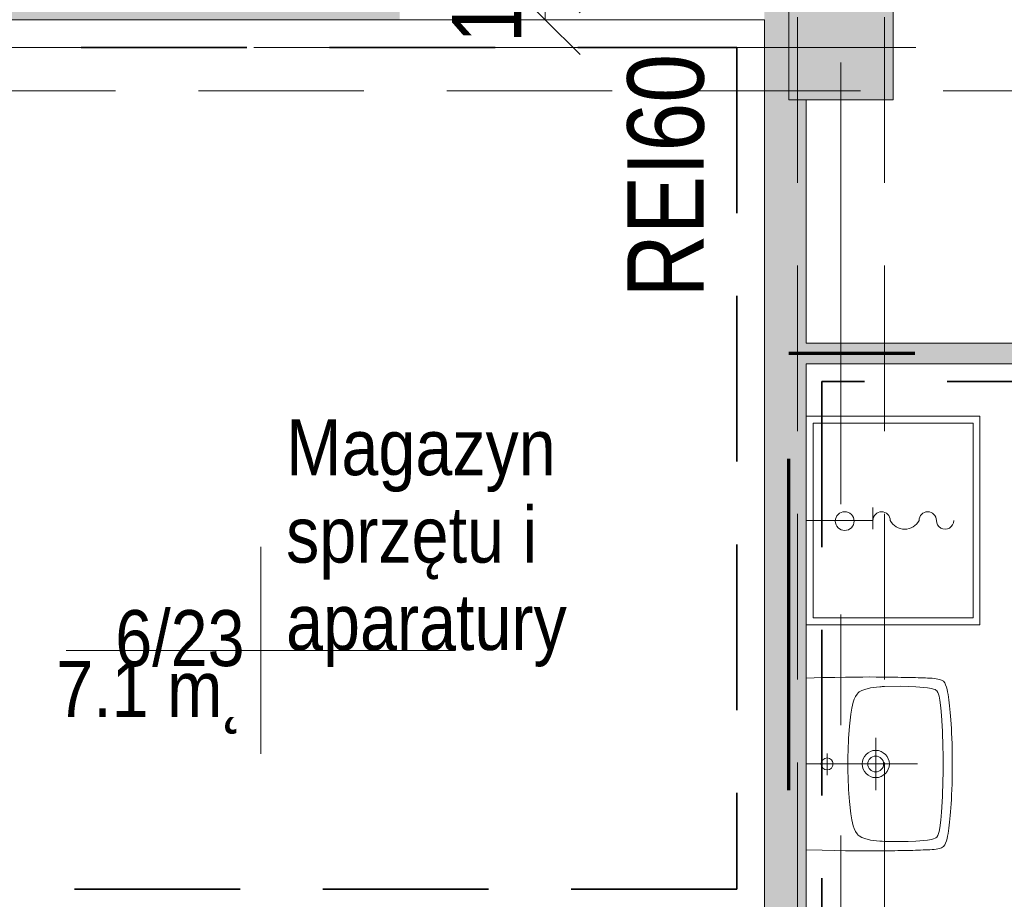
# Model space of a CAD drawing. Header units: centimetres. Extents: x -1631 to 1829, y -257 to 3158.
# Tile 43 of 129: x -249 to 34, y 643 to 896. Entities that reach past the tile are written whole.
import ezdxf

# ---------------------------------------------------------------- set-up
doc = ezdxf.new("R2010")
doc.units = ezdxf.units.CM
for name, pattern in [('Długa kreska', [142.875, 95.25, -47.625]), ('Hidden', [71.4375, 47.625, -23.8125]), ('Oś', [222.25, 127, -31.75, 31.75, -31.75]), ('Ukryte', [71.438, 47.625, -23.813])]:
    doc.linetypes.add(name, pattern=pattern)
for name, color, linetype, lineweight in [('A-ANNO-DIMS', 211, 'Continuous', 13), ('A-ANNO-DIMS-100', 211, 'Continuous', 13), ('A-AREA-IDEN', 2, 'Continuous', 13), ('A-DETL', 90, 'Continuous', 9), ('A-DETL-HDLN', 90, 'Ukryte', 9), ('A-WALL', 113, 'Continuous', 13), ('G-ANNO-TEXT', 231, 'Continuous', 13), ('P-SANR-FIXT', 6, 'Continuous', 9), ('S-COLS', 52, 'Continuous', 13), ('S-GRID', 1, 'Continuous', 13)]:
    doc.layers.add(name, color=color, linetype=linetype, lineweight=lineweight)
doc.layers.add('A-WALL-PATT', color=111, linetype='Continuous', lineweight=13, plot=False)
doc.styles.add('Arial Narrow', font='ARIALN.TTF', dxfattribs={"height": 22})
doc.styles.add('Arial Narrow_5', font='ARIALN.TTF', dxfattribs={"height": 20})
doc.styles.add('Arial_11', font='arial.ttf', dxfattribs={"width": 0.85, "height": 23})
doc.dimstyles.new('Diagonal_1_100__0__wewnętrzne', dxfattribs={"dimscale": 30.48, "dimtxt": 20.468619, "dimasz": 0.656168, "dimexe": 0.164042, "dimexo": 0.0625, "dimgap": 0.032808, "dimtad": 1, "dimdec": 0, "dimdsep": 46, "dimtxsty": 'Arial Narrow_5', "dimblk1": 'OBLIQUE', "dimblk2": 'OBLIQUE', "dimsah": 1, "dimcen": 0.09, "dimazin": 0, "dimtfac": 1, "dimtdec": 4, "dimtix": 1, "dimtmove": 0, "dimatfit": 3, "dimfxl": 0.164042, "dimfxlon": 1, "dimtvp": 1, "dimtolj": 1, "dimtzin": 0, "dimarcsym": 2})

# ---------------------------------------------------------------- blocks, each defined once
blk = doc.blocks.new('M_Concrete-Square-Column - 300 x 300mm-1795930-6_piętro IV __13_80 m_ - stan projektowany')
at = {"layer": 'S-COLS', "lineweight": 9}
blk.add_hatch(color=254, dxfattribs=at).paths.add_polyline_path([(15, -15), (15, 15), (-15, 15), (-15, -15)], flags=0)
for p, q in [((15, 15), (-15, 15)), ((-15, 15), (-15, -15)), ((15, -15), (15, 15)), ((-15, -15), (15, -15))]:
    blk.add_line(p, q, dxfattribs=at)
blk = doc.blocks.new('Umywalka koło Nova Pro - Pro 50-1205816-6_piętro IV __13_80 m_ - stan projektowany')
at = {"layer": 'P-SANR-FIXT'}
for p, q in [((-11.6, 44.96), (-11.26, 45.47)), ((-11.26, 45.47), (-11.6, 44.96)), ((-11.26, 45.47), (-10.8, 45.84)), ((-10.8, 45.84), (-11.26, 45.47)), ((-10.8, 45.84), (-10.24, 46.11)), ((-10.24, 46.11), (-10.8, 45.84)), ((-10.24, 46.11), (-9.61, 46.32)), ((-9.61, 46.32), (-10.24, 46.11)), ((-9.61, 46.32), (-8.94, 46.51)), ((-8.94, 46.51), (-9.61, 46.32)), ((-8.94, 46.51), (-8.25, 46.64)), ((-8.25, 46.64), (-8.94, 46.51)), ((-8.25, 46.64), (-7.5, 46.8)), ((-7.5, 46.8), (-8.25, 46.64)), ((-7.5, 46.8), (-6.73, 46.91)), ((-6.73, 46.91), (-7.5, 46.8)), ((-6.73, 46.91), (-5.93, 47.04)), ((-5.93, 47.04), (-6.73, 46.91)), ((-5.93, 47.04), (-5.1, 47.15)), ((-5.1, 47.15), (-5.93, 47.04)), ((-5.1, 47.15), (-4.2, 47.25)), ((-4.2, 47.25), (-5.1, 47.15)), ((-4.2, 47.25), (-3.27, 47.36)), ((-3.27, 47.36), (-4.2, 47.25)), ((-3.27, 47.36), (-2.28, 47.44)), ((-2.28, 47.44), (-3.27, 47.36)), ((-2.28, 47.44), (-1.24, 47.52)), ((-1.24, 47.52), (-2.28, 47.44)), ((-1.24, 47.52), (-0.15, 47.63)), ((-0.15, 47.63), (-1.24, 47.52)), ((-0.15, 47.63), (1.05, 47.71)), ((1.05, 47.71), (-0.15, 47.63)), ((1.05, 47.71), (2.3, 47.76)), ((2.3, 47.76), (1.05, 47.71)), ((2.3, 47.76), (3.66, 47.84)), ((3.66, 47.84), (2.3, 47.76)), ((3.66, 47.84), (5.12, 47.89)), ((5.12, 47.89), (3.66, 47.84)), ((5.12, 47.89), (6.72, 47.95)), ((6.72, 47.95), (5.12, 47.89)), ((6.72, 47.95), (8.45, 47.97)), ((8.45, 47.97), (6.72, 47.95)), ((7.6, 45.31), (9.86, 45.39)), ((8.45, 47.97), (10.4, 48)), ((10.4, 48), (8.45, 47.97)), ((9.86, 45.39), (11.04, 45.42)), ((10.4, 48), (14.63, 48)), ((14.63, 48), (10.4, 48)), ((11.04, 45.42), (11.7, 45.42)), ((11.7, 45.42), (12.5, 45.44)), ((12.5, 45.44), (13.3, 45.42)), ((13.3, 45.42), (13.99, 45.42)), ((13.99, 45.42), (15.14, 45.39)), ((14.63, 48), (16.55, 47.97)), ((16.55, 47.97), (14.63, 48)), ((15.14, 45.39), (17.4, 45.31)), ((16.55, 47.97), (18.31, 47.95)), ((18.31, 47.95), (16.55, 47.97)), ((18.31, 47.95), (19.88, 47.89)), ((19.88, 47.89), (18.31, 47.95)), ((19.88, 47.89), (21.34, 47.84)), ((21.34, 47.84), (19.88, 47.89)), ((21.34, 47.84), (22.7, 47.76)), ((22.7, 47.76), (21.34, 47.84)), ((22.7, 47.76), (23.98, 47.71)), ((23.98, 47.71), (22.7, 47.76)), ((23.98, 47.71), (25.15, 47.63)), ((25.15, 47.63), (23.98, 47.71)), ((25.15, 47.63), (26.24, 47.52)), ((26.24, 47.52), (25.15, 47.63)), ((26.24, 47.52), (27.31, 47.44)), ((27.31, 47.44), (26.24, 47.52)), ((27.31, 47.44), (28.29, 47.36)), ((28.29, 47.36), (27.31, 47.44)), ((28.29, 47.36), (29.23, 47.25)), ((29.23, 47.25), (28.29, 47.36)), ((29.23, 47.25), (30.1, 47.15)), ((30.1, 47.15), (29.23, 47.25)), ((30.1, 47.15), (30.93, 47.04)), ((30.93, 47.04), (30.1, 47.15)), ((30.93, 47.04), (31.76, 46.91)), ((31.76, 46.91), (30.93, 47.04)), ((31.76, 46.91), (32.5, 46.8)), ((32.5, 46.8), (31.76, 46.91)), ((32.5, 46.8), (33.25, 46.64)), ((33.25, 46.64), (32.5, 46.8)), ((33.25, 46.64), (33.97, 46.51)), ((33.97, 46.51), (33.25, 46.64)), ((33.97, 46.51), (34.63, 46.32)), ((34.63, 46.32), (33.97, 46.51)), ((34.63, 46.32), (35.24, 46.11)), ((35.24, 46.11), (34.63, 46.32)), ((35.24, 46.11), (35.8, 45.84)), ((35.8, 45.84), (35.24, 46.11)), ((35.8, 45.84), (36.28, 45.47)), ((36.28, 45.47), (35.8, 45.84)), ((36.28, 45.47), (36.6, 44.96)), ((36.6, 44.96), (36.28, 45.47)), ((-12.14, 42.22), (-12.08, 42.81)), ((-12.08, 42.81), (-12, 43.37)), ((-12, 43.37), (-11.92, 43.87)), ((-11.92, 43.87), (-11.82, 44.38)), ((-11.82, 44.38), (-11.71, 44.67)), ((-11.6, 44.96), (-11.79, 44.38)), ((-11.71, 44.67), (-11.6, 44.96)), ((-9.21, 42.03), (-9.05, 42.59)), ((-9.05, 42.59), (-8.86, 43.1)), ((-8.86, 43.1), (-8.7, 43.34)), ((-8.7, 43.34), (-8.51, 43.55)), ((-8.51, 43.55), (-8.03, 43.85)), ((-8.03, 43.85), (-7.53, 44.06)), ((-7.53, 44.06), (-6.97, 44.22)), ((-6.97, 44.22), (-5.88, 44.43)), ((-5.88, 44.43), (-3.64, 44.75)), ((-3.64, 44.75), (-1.4, 44.94)), ((-1.4, 44.94), (3.1, 45.18)), ((3.1, 45.18), (7.6, 45.31)), ((17.4, 45.31), (21.9, 45.18)), ((21.9, 45.18), (26.4, 44.94)), ((26.4, 44.94), (28.64, 44.75)), ((28.64, 44.75), (30.88, 44.43)), ((30.88, 44.43), (31.97, 44.22)), ((31.97, 44.22), (32.53, 44.06)), ((32.53, 44.06), (33.06, 43.85)), ((33.06, 43.85), (33.54, 43.55)), ((33.54, 43.55), (33.73, 43.34)), ((33.73, 43.34), (33.86, 43.1)), ((33.86, 43.1), (34.07, 42.59)), ((34.07, 42.59), (34.21, 42.03)), ((36.6, 44.96), (36.82, 44.38)), ((36.82, 44.38), (36.92, 43.87)), ((36.92, 43.87), (37.03, 43.37)), ((37.03, 43.37), (37.08, 42.81)), ((37.08, 42.81), (37.14, 42.22)), ((-12.24, 39.61), (-12.22, 40.28)), ((-12.22, 40.28), (-12.19, 40.94)), ((-12.19, 40.94), (-12.16, 41.58)), ((-12.16, 41.58), (-12.14, 42.22)), ((-9.71, 37.56), (-9.53, 39.82)), ((-9.53, 39.82), (-9.39, 40.94)), ((-9.39, 40.94), (-9.21, 42.03)), ((34.21, 42.03), (34.39, 40.94)), ((34.39, 40.94), (34.53, 39.82)), ((34.53, 39.82), (34.71, 37.56)), ((37.14, 42.22), (37.16, 41.58)), ((37.16, 41.58), (37.19, 40.94)), ((37.19, 40.94), (37.22, 40.28)), ((37.22, 40.28), (37.24, 39.61)), ((-12.35, 36.65), (-12.32, 37.43)), ((-12.32, 37.43), (-12.3, 38.17)), ((-12.3, 38.17), (-12.27, 38.89)), ((-12.27, 38.89), (-12.24, 39.61)), ((-9.79, 35.32), (-9.71, 37.56)), ((12.5, 6), (12.5, 38)), ((34.71, 37.56), (34.82, 35.32)), ((37.24, 39.61), (37.27, 38.89)), ((37.27, 38.89), (37.3, 38.17)), ((37.3, 38.17), (37.32, 37.43)), ((37.32, 37.43), (37.35, 36.65)), ((-12.4, 33.88), (-12.38, 35.06)), ((-12.38, 35.06), (-12.35, 35.88)), ((-12.35, 35.88), (-12.35, 36.65)), ((-9.84, 33.06), (-9.79, 35.32)), ((34.82, 35.32), (34.84, 33.06)), ((37.35, 36.65), (37.35, 35.88)), ((37.35, 35.88), (37.38, 35.06)), ((37.38, 35.06), (37.4, 33.88)), ((-12.46, 30.5), (-12.43, 31.46)), ((-12.43, 32.39), (-12.4, 33.3)), ((-12.43, 31.46), (-12.43, 32.39)), ((-12.4, 33.3), (-12.4, 33.88)), ((-9.76, 28.56), (-9.84, 33.06)), ((34.84, 33.06), (34.76, 28.56)), ((37.4, 33.88), (37.43, 33.3)), ((37.43, 33.3), (37.43, 32.39)), ((37.43, 32.39), (37.46, 31.46)), ((37.46, 31.46), (37.46, 30.5)), ((-12.48, 27.81), (-12.46, 29.49)), ((-12.46, 29.49), (-12.46, 30.5)), ((-9.74, 27.87), (-9.76, 28.56)), ((34.76, 28.56), (34.74, 27.87)), ((37.46, 30.5), (37.48, 29.49)), ((37.48, 29.49), (37.48, 27.81)), ((-12.51, 24.3), (-12.48, 26.13)), ((-12.48, 26.13), (-12.48, 27.81)), ((-9.71, 27.55), (-9.74, 27.87)), ((-9.69, 27.15), (-9.71, 27.55)), ((-9.61, 26.27), (-9.69, 27.15)), ((-9.37, 24.54), (-9.61, 26.27)), ((20.01, 26), (5.01, 26)), ((34.63, 26.27), (34.37, 24.54)), ((34.69, 27.15), (34.63, 26.27)), ((34.71, 27.55), (34.69, 27.15)), ((34.74, 27.87), (34.71, 27.55)), ((37.48, 27.81), (37.51, 26.13)), ((37.51, 26.13), (37.51, 22.27)), ((-12.48, 22.27), (-12.51, 24.3)), ((-8.91, 22.86), (-9.37, 24.54)), ((-8.62, 22.03), (-8.91, 22.86)), ((33.91, 22.86), (33.62, 22.03)), ((34.37, 24.54), (33.91, 22.86)), ((-12.48, 19.98), (-12.48, 22.27)), ((-12.45, 17.35), (-12.48, 19.98)), ((-8.19, 21.26), (-8.62, 22.03)), ((-7.93, 20.91), (-8.19, 21.26)), ((-7.61, 20.62), (-7.93, 20.91)), ((-6.89, 20.14), (-7.61, 20.62)), ((-6.09, 19.8), (-6.89, 20.14)), ((31.89, 20.14), (31.09, 19.8)), ((32.61, 20.62), (31.89, 20.14)), ((32.93, 20.91), (32.61, 20.62)), ((33.19, 21.26), (32.93, 20.91)), ((33.62, 22.03), (33.19, 21.26)), ((37.48, 19.98), (37.45, 17.35)), ((37.51, 22.27), (37.48, 19.98)), ((-12.4, 14.28), (-12.45, 17.35)), ((-5.24, 19.53), (-6.09, 19.8)), ((-3.53, 19.16), (-5.24, 19.53)), ((-1.83, 18.89), (-3.53, 19.16)), ((1.66, 18.49), (-1.83, 18.89)), ((5.15, 18.2), (1.66, 18.49)), ((8.64, 18.06), (5.15, 18.2)), ((10.37, 18.01), (8.64, 18.06)), ((14.63, 18.01), (10.37, 18.01)), ((16.36, 18.06), (14.63, 18.01)), ((19.88, 18.2), (16.36, 18.06)), ((23.34, 18.49), (19.88, 18.2)), ((26.83, 18.89), (23.34, 18.49)), ((28.56, 19.16), (26.83, 18.89)), ((30.26, 19.53), (28.56, 19.16)), ((31.09, 19.8), (30.26, 19.53)), ((37.45, 17.35), (37.4, 14.28)), ((-12.32, 10.58), (-12.4, 14.28)), ((37.4, 14.28), (37.32, 10.58)), ((15.72, 12.02), (9.46, 12.02)), ((-12.19, 6), (-12.32, 10.58)), ((37.32, 10.58), (37.19, 6))]:
    blk.add_line(p, q, dxfattribs=at)
for centre, radius in [((12.51, 26), 3.92), ((12.51, 26), 2.28), ((12.5, 12.02), 1.72)]:
    blk.add_circle(centre, radius, dxfattribs=at)
blk = doc.blocks.new('zawór czerpalny ze złączką - zawór czerpalny ze złączką-828519-6_piętro IV __13_80 m_ - stan projektowany')
at = {"layer": 'P-SANR-FIXT'}
for p, q in [((-19.18, 2.5), (-19.18, -3.71)), ((0, 0), (-19.18, 0))]:
    blk.add_line(p, q, dxfattribs=at)
for centre, radius, start, end in [((-39.97, 0), 2.5, 360, 180), ((-34.97, 0), 2.5, 180, 0), ((-28.33, -2.18), 4.68, 27.7893, 152.2107), ((-21.68, 0), 2.5, 180, 360)]:
    blk.add_arc(centre, radius, start, end, dxfattribs=at)
blk = doc.blocks.new('zlew - Type 1-1332169-6_piętro IV __13_80 m_ - stan projektowany')
at = {"layer": 'P-SANR-FIXT'}
for p, q in [((-17.5, 6), (-17.5, 56)), ((-17.5, 56), (42.5, 56)), ((-15.5, 8), (-15.5, 54)), ((-15.5, 54), (40.5, 54)), ((40.5, 54), (40.5, 8)), ((42.5, 56), (42.5, 6)), ((40.5, 8), (-15.5, 8))]:
    blk.add_line(p, q, dxfattribs=at)
blk.add_circle((12.66, 17.08), 2.7, dxfattribs=at)
blk = doc.blocks.new('DIMBLOCK112-6_piętro IV __13_80 m_ - stan projektowany')
at = {"layer": 'A-ANNO-DIMS-100', "transparency": 16777216}
for p, q in [((-97.68, 908.33), (-107.68, 918.33)), ((-102.68, 908.33), (-92.68, 908.33)), ((-97.68, 908.33), (-102.68, 908.33)), ((-97.68, 896.33), (-97.68, 908.33)), ((-97.68, 908.33), (-87.68, 898.33)), ((-97.68, 896.33), (-107.68, 906.33)), ((-102.68, 896.33), (-92.68, 896.33)), ((-97.68, 896.33), (-102.68, 896.33)), ((-97.68, 896.33), (-87.68, 886.33))]:
    blk.add_line(p, q, dxfattribs=at)
at = {"layer": 'A-ANNO-DIMS-100', "color": 0, "transparency": 16777216, "insert": (-124.53, 889.65), "char_height": 20, "width": 30.4105, "attachment_point": 1, "rotation": 90, "line_spacing_factor": 0.974696, "style": 'Arial Narrow_5'}
blk.add_mtext('12', dxfattribs=at)
blk = doc.blocks.new('_Oblique')
at = {"color": 0, "linetype": 'ByBlock', "lineweight": -2}
blk.add_line((-0.5, -0.5), (0.5, 0.5), dxfattribs=at)
blk = doc.blocks.new('METKA_POMIESZCZENIA2 - Rozbudowana krótka - bez ramki-2403173-6_piętro IV __13_80 m_ - stan projektowany')
at = {"layer": 'A-AREA-IDEN'}
for p, q in [((0, 0.425), (0, 0)), ((0.0976, 0), (-0.8, 0)), ((-0.8, 0), (0.8, 0)), ((0, 0), (0, -0.425))]:
    blk.add_line(p, q, dxfattribs=at)

msp = doc.modelspace()

# ---------------------------------------------------------------- hatches: boundary and pattern name
at = {"layer": 'A-WALL-PATT'}
h = msp.add_hatch(color=9, dxfattribs=at)
h.paths.add_polyline_path([(-22.62, 122.33), (-22.62, 388.33), (-27.62, 388.33), (-27.62, 428.33), (-22.62, 428.33), (-22.62, 465.83), (-34.62, 465.83), (-34.62, 122.33)], flags=0)
h.paths.add_polyline_path([(-34.62, 566.83), (-22.62, 566.83), (-22.62, 873.33), (-27.62, 873.33), (-27.62, 903.33), (-22.62, 903.33), (-22.62, 908.33), (-34.62, 908.33), (-34.62, 625.33)], flags=0)
for points in [[(-322.62, 896.33), (-139.62, 896.33), (-139.62, 902.33), (-322.62, 902.33)], [(297.38, 797.33), (297.38, 803.33), (-22.62, 803.33), (-22.62, 797.33), (285.38, 797.33)]]:
    msp.add_hatch(color=9, dxfattribs=at).paths.add_polyline_path(points, flags=0)

# ---------------------------------------------------------------- linework, layer by layer
at = {"layer": 'A-DETL', "linetype": 'Hidden', "lineweight": 35}
for p, q in [((-302.62, 888.33), (-42.62, 888.33)), ((-42.62, 888.33), (-42.62, 646.33)), ((279.88, 792.33), (-18.11, 792.33)), ((-18.11, 792.33), (-18.11, 580)), ((-42.62, 646.33), (-302.62, 646.33))]:
    msp.add_line(p, q, dxfattribs=at)
at = {"layer": 'A-DETL', "linetype": 'Długa kreska', "lineweight": 70}
for p in [(-27.62, 103.33), (294.38, 800.33)]:
    msp.add_line(p, (-27.62, 800.33), dxfattribs=at)
at = {"layer": 'A-DETL-HDLN'}
for p, q in [((-25.12, 420.83), (-25.12, 2793.33)), ((-0.12, 420.83), (-0.12, 2793.33)), ((-1197.62, 875.83), (1172.38, 875.83))]:
    msp.add_line(p, q, dxfattribs=at)
at = {"layer": 'A-WALL', "lineweight": 9}
for p, q in [((-310.62, 896.33), (-34.62, 896.33)), ((-34.62, 896.33), (-34.62, 637.33)), ((-22.62, 803.33), (-22.62, 873.33)), ((291.38, 803.33), (-22.62, 803.33)), ((-22.62, 575.33), (-22.62, 797.33)), ((-22.62, 797.33), (285.38, 797.33))]:
    msp.add_line(p, q, dxfattribs=at)
at = {"layer": 'S-GRID', "linetype": 'Oś'}
for p, q in [((-12.62, 2884.27), (-12.62, 27.13)), ((1342.46, 888.33), (-1368.76, 888.33))]:
    msp.add_line(p, q, dxfattribs=at)

# ---------------------------------------------------------------- block references
at = {"layer": 'A-AREA-IDEN', "xscale": 69.99999999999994, "yscale": 69.99999999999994, "zscale": 69.99999999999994}
msp.add_blockref('METKA_POMIESZCZENIA2 - Rozbudowana krótka - bez ramki-2403173-6_piętro IV __13_80 m_ - stan projektowany', (-179.55, 714.98), dxfattribs=at)
at = {"layer": 'P-SANR-FIXT'}
for name, p, rotation in [('zlew - Type 1-1332169-6_piętro IV __13_80 m_ - stan projektowany', (-28.62, 764.83), 270.0000000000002), ('zawór czerpalny ze złączką - zawór czerpalny ze złączką-828519-6_piętro IV __13_80 m_ - stan projektowany', (-22.62, 752.33), 180), ('Umywalka koło Nova Pro - Pro 50-1205816-6_piętro IV __13_80 m_ - stan projektowany', (-28.62, 694.83), 270.0000000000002)]:
    msp.add_blockref(name, p, dxfattribs=dict(at, rotation=rotation))
at = {"layer": 'S-COLS', "lineweight": 9}
msp.add_blockref('M_Concrete-Square-Column - 300 x 300mm-1795930-6_piętro IV __13_80 m_ - stan projektowany', (-12.62, 888.33), dxfattribs=at)

# ---------------------------------------------------------------- texts
at = {"layer": 'A-AREA-IDEN', "char_height": 16.1, "line_spacing_factor": 0.936439, "style": 'Arial_11'}
for s, insert, width, attachment_point in [('\\pt84.99995,169.9999,255.00008,340.00003,424.99998,509.99993,595.00011,680.00006,765.00001,849.99996,934.99991,1020.00009,1105.00004,1189.99999,1274.99994,1359.99989,1445.00007,1530.00002,1614.99997,1699.99992,1785.0001,1870.00005,1955,2039.99995,2124.9999,2210.00008,2295.00003,2379.99998,2464.99993,2550.00011,2635.00006,2720.00001;Magazyn\\Psprzętu i\\Paparatury', (-172.25, 710.23), 80.325, 7), ('\\pxqr,t3.69565,7.3913,11.08696,14.78261,18.47826,22.17391,25.86957,29.56522,33.26087,36.95652,40.65217,44.34783,48.04348,51.73913,55.43478,59.13043,62.82609,66.52174,70.21739,73.91304,77.6087,81.30435,85,88.69565,92.3913,96.08696,99.78261,103.47826,107.17391,110.86957,114.56522,118.26087;{6/23}', (-184.2, 710.23), 37.009, 9), ('\\pt84.99995,169.9999,255.00008,340.00003,424.99998,509.99993,595.00011,680.00006,765.00001,849.99996,934.99991,1020.00009,1105.00004,1189.99999,1274.99994,1359.99989,1445.00007,1530.00002,1614.99997,1699.99992,1785.0001,1870.00005,1955,2039.99995,2124.9999,2210.00008,2295.00003,2379.99998,2464.99993,2550.00011,2635.00006,2720.00001;7.1 m˛', (-184.2, 711.91), 53.55, 3)]:
    msp.add_mtext(s, dxfattribs=dict(at, insert=insert, width=width, attachment_point=attachment_point))
at = {"layer": 'G-ANNO-TEXT', "color": 1, "insert": (-74.09, 816.44), "char_height": 22, "width": 70.195, "attachment_point": 1, "rotation": 90, "line_spacing_factor": 0.949189, "style": 'Arial Narrow'}
msp.add_mtext('\\pxt5.77273,11.54545,17.31818,23.09091,28.86364,34.63636,40.40909,46.18182,51.95455,57.72727,63.5,69.27273,75.04545,80.81818,86.59091,92.36364,98.13636,103.90909,109.68182,115.45455,121.22727,127,132.77273,138.54545,144.31818,150.09091,155.86364,161.63636,167.40909,173.18182,178.95455,184.72727;{REI60}', dxfattribs=at)

# ---------------------------------------------------------------- dimensions: what is measured, and where the dimension line sits
at = {"layer": 'A-ANNO-DIMS'}
dim = msp.add_linear_dim(base=(-97.68, 908.33), p1=(-102.68, 896.33), p2=(-102.68, 908.33), angle=90, dimstyle='Diagonal_1_100__0__wewnętrzne', override={"dimpost": '<>', "dimfxl": 12}, dxfattribs=at)
dim.commit()
dim.dimension.update_dxf_attribs({"geometry": 'DIMBLOCK112-6_piętro IV __13_80 m_ - stan projektowany', "text_midpoint": (-108.73, 902.33)})

doc.saveas('drawing.dxf')
